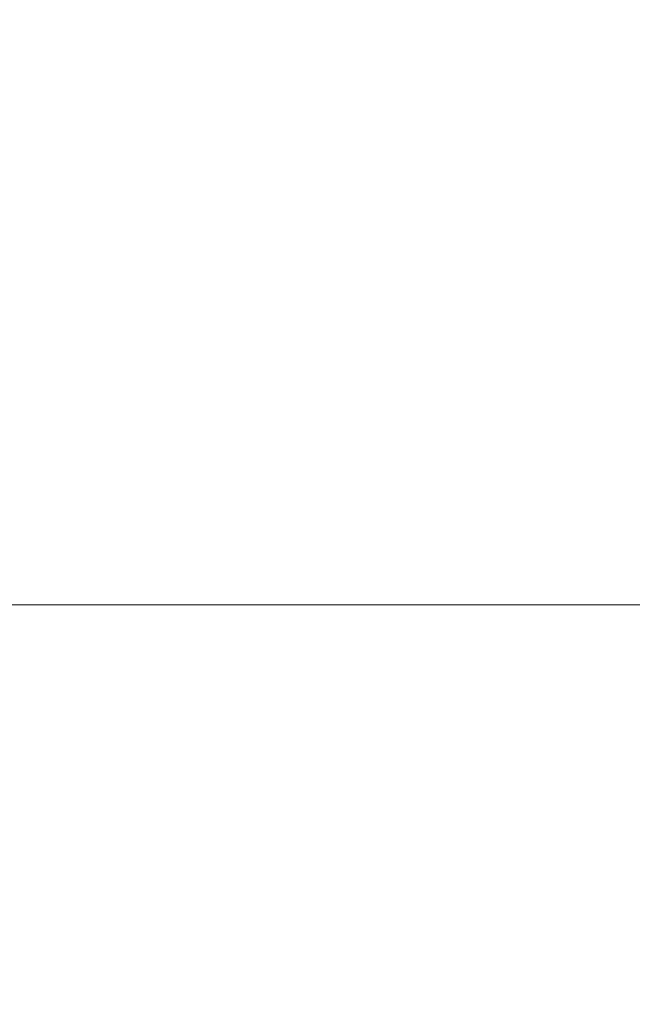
# Model space of a CAD drawing. Header units: centimetres. Extents: x -25.9 to 27.4, y -21.7 to -19.9.
# Tile 144 of 202: x 9.5607 to 9.5836, y -19.9749 to -19.9382. Entities that reach past the tile are written whole.
import ezdxf

# ---------------------------------------------------------------- set-up
doc = ezdxf.new("R2010")
doc.units = ezdxf.units.CM
doc.header["$LTSCALE"] = 2.54
doc.layers.add('Lucido design-1', color=7, linetype='Continuous')

# ---------------------------------------------------------------- blocks, each defined once
blk = doc.blocks.new('Gruppo-5-1')
at = {"color": 7, "linetype": 'Continuous', "lineweight": 9}
for points, invisible_edges in [([(-25.787481, -19.934836, 876.418166), (-25.787481, -19.938359, 876.419001), (27.312519, -19.938359, 876.419001), (27.312519, -19.934836, 876.418166)], 10), ([(9.566404, -19.936749, 875.635751), (9.567432, -19.934813, 875.635751), (9.570497, -19.936525, 875.63373), (9.569539, -19.93833, 875.63373)], 15), ([(9.570497, -19.936525, 875.63373), (9.571531, -19.934763, 875.63373), (9.574585, -19.936643, 875.631854), (9.573627, -19.938274, 875.631854)], 15), ([(9.562334, -19.937315, 875.637916), (9.563342, -19.935206, 875.637916), (9.566404, -19.936749, 875.635751), (9.565459, -19.938728, 875.635751)], 15), ([(9.574585, -19.936643, 875.631854), (9.57561, -19.935054, 875.631854), (9.578638, -19.9371, 875.630127), (9.577697, -19.938559, 875.630127)], 15), ([(9.578638, -19.9371, 875.630127), (9.57964, -19.935683, 875.630127), (9.582629, -19.937894, 875.628551), (9.581718, -19.939182, 875.628551)], 15), ([(9.558316, -19.938219, 875.640219), (9.559289, -19.935939, 875.640219), (9.562334, -19.937315, 875.637916), (9.561416, -19.939465, 875.637916)], 15), ([(9.565459, -19.938728, 875.635751), (9.566404, -19.936749, 875.635751), (9.569539, -19.93833, 875.63373), (9.568658, -19.940174, 875.63373)], 15), ([(9.569539, -19.93833, 875.63373), (9.570497, -19.936525, 875.63373), (9.573627, -19.938274, 875.631854), (9.57274, -19.939944, 875.631854)], 15), ([(9.573627, -19.938274, 875.631854), (9.574585, -19.936643, 875.631854), (9.577697, -19.938559, 875.630127), (9.576818, -19.940056, 875.630127)], 15), ([(9.582629, -19.937894, 875.628551), (9.583594, -19.936645, 875.628551), (9.58653, -19.939015, 875.627127), (9.585663, -19.940137, 875.627127)], 15), ([(9.577697, -19.938559, 875.630127), (9.578638, -19.9371, 875.630127), (9.581718, -19.939182, 875.628551), (9.580862, -19.940508, 875.628551)], 15), ([(9.561416, -19.939465, 875.637916), (9.562334, -19.937315, 875.637916), (9.565459, -19.938728, 875.635751), (9.564598, -19.940744, 875.635751)], 15), ([(9.581718, -19.939182, 875.628551), (9.582629, -19.937894, 875.628551), (9.585663, -19.940137, 875.627127), (9.584844, -19.941295, 875.627127)], 15), ([(9.55744, -19.940539, 875.640219), (9.558316, -19.938219, 875.640219), (9.561416, -19.939465, 875.637916), (9.560591, -19.941653, 875.637916)], 15), ([(9.57274, -19.939944, 875.631854), (9.573627, -19.938274, 875.631854), (9.576818, -19.940056, 875.630127), (9.576004, -19.941589, 875.630127)], 15), ([(27.312519, -19.939011, 876.419156), (27.312519, -19.938359, 876.419001), (-25.787481, -19.938359, 876.419001), (-25.787481, -19.939011, 876.419156)], 10), ([(9.568658, -19.940174, 875.63373), (9.569539, -19.93833, 875.63373), (9.57274, -19.939944, 875.631854), (9.571925, -19.94165, 875.631854)], 15), ([(9.576818, -19.940056, 875.630127), (9.577697, -19.938559, 875.630127), (9.580862, -19.940508, 875.628551), (9.580063, -19.941869, 875.628551)], 15), ([(9.564598, -19.940744, 875.635751), (9.565459, -19.938728, 875.635751), (9.568658, -19.940174, 875.63373), (9.567856, -19.942053, 875.63373)], 15), ([(-25.787481, -19.939011, 876.419156), (-25.787481, -19.942637, 876.419853), (27.312519, -19.942637, 876.419853), (27.312519, -19.939011, 876.419156)], 10), ([(9.580862, -19.940508, 875.628551), (9.581718, -19.939182, 875.628551), (9.584844, -19.941295, 875.627127), (9.584075, -19.942486, 875.627127)], 15), ([(9.560591, -19.941653, 875.637916), (9.561416, -19.939465, 875.637916), (9.564598, -19.940744, 875.635751), (9.563824, -19.942795, 875.635751)], 15), ([(9.571925, -19.94165, 875.631854), (9.57274, -19.939944, 875.631854), (9.576004, -19.941589, 875.630127), (9.575255, -19.943156, 875.630127)], 15), ([(9.576004, -19.941589, 875.630127), (9.576818, -19.940056, 875.630127), (9.580063, -19.941869, 875.628551), (9.579323, -19.943263, 875.628551)], 15), ([(9.567856, -19.942053, 875.63373), (9.568658, -19.940174, 875.63373), (9.571925, -19.94165, 875.631854), (9.571183, -19.94339, 875.631854)], 15), ([(9.563824, -19.942795, 875.635751), (9.564598, -19.940744, 875.635751), (9.567856, -19.942053, 875.63373), (9.567134, -19.943965, 875.63373)], 15), ([(9.580063, -19.941869, 875.628551), (9.580862, -19.940508, 875.628551), (9.584075, -19.942486, 875.627127), (9.583357, -19.943709, 875.627127)], 15), ([(9.559859, -19.943873, 875.637916), (9.560591, -19.941653, 875.637916), (9.563824, -19.942795, 875.635751), (9.563138, -19.944877, 875.635751)], 15), ([(9.571183, -19.94339, 875.631854), (9.571925, -19.94165, 875.631854), (9.575255, -19.943156, 875.630127), (9.574574, -19.944752, 875.630127)], 15), ([(9.575255, -19.943156, 875.630127), (9.576004, -19.941589, 875.630127), (9.579323, -19.943263, 875.628551), (9.578642, -19.944687, 875.628551)], 15), ([(9.579323, -19.943263, 875.628551), (9.580063, -19.941869, 875.628551), (9.583357, -19.943709, 875.627127), (9.582692, -19.944962, 875.627127)], 15), ([(9.567134, -19.943965, 875.63373), (9.567856, -19.942053, 875.63373), (9.571183, -19.94339, 875.631854), (9.570515, -19.945159, 875.631854)], 15), ([(27.312519, -19.943232, 876.419968), (27.312519, -19.942637, 876.419853), (-25.787481, -19.942637, 876.419853), (-25.787481, -19.943232, 876.419968)], 10), ([(9.583357, -19.943709, 875.627127), (9.584075, -19.942486, 875.627127), (9.587331, -19.944491, 875.625858), (9.586695, -19.945574, 875.625858)], 15), ([(9.563138, -19.944877, 875.635751), (9.563824, -19.942795, 875.635751), (9.567134, -19.943965, 875.63373), (9.566495, -19.945905, 875.63373)], 15), ([(-25.787481, -19.943232, 876.419968), (-25.787481, -19.946949, 876.420518), (27.312519, -19.946949, 876.420518), (27.312519, -19.943232, 876.419968)], 10), ([(9.570515, -19.945159, 875.631854), (9.571183, -19.94339, 875.631854), (9.574574, -19.944752, 875.630127), (9.573961, -19.946377, 875.630127)], 15), ([(9.574574, -19.944752, 875.630127), (9.575255, -19.943156, 875.630127), (9.578642, -19.944687, 875.628551), (9.578023, -19.946138, 875.628551)], 15), ([(9.578642, -19.944687, 875.628551), (9.579323, -19.943263, 875.628551), (9.582692, -19.944962, 875.627127), (9.582081, -19.946241, 875.627127)], 15), ([(9.582692, -19.944962, 875.627127), (9.583357, -19.943709, 875.627127), (9.586695, -19.945574, 875.625858), (9.586106, -19.946683, 875.625858)], 15), ([(9.559222, -19.946123, 875.637916), (9.559859, -19.943873, 875.637916), (9.563138, -19.944877, 875.635751), (9.562541, -19.946987, 875.635751)], 15), ([(9.566495, -19.945905, 875.63373), (9.567134, -19.943965, 875.63373), (9.570515, -19.945159, 875.631854), (9.569923, -19.946955, 875.631854)], 15), ([(9.562541, -19.946987, 875.635751), (9.563138, -19.944877, 875.635751), (9.566495, -19.945905, 875.63373), (9.565938, -19.947871, 875.63373)], 15), ([(9.573961, -19.946377, 875.630127), (9.574574, -19.944752, 875.630127), (9.578023, -19.946138, 875.628551), (9.577466, -19.947615, 875.628551)], 15), ([(9.578023, -19.946138, 875.628551), (9.578642, -19.944687, 875.628551), (9.582081, -19.946241, 875.627127), (9.581524, -19.947545, 875.627127)], 15), ([(9.569923, -19.946955, 875.631854), (9.570515, -19.945159, 875.631854), (9.573961, -19.946377, 875.630127), (9.573417, -19.948025, 875.630127)], 15), ([(9.582081, -19.946241, 875.627127), (9.582692, -19.944962, 875.627127), (9.586106, -19.946683, 875.625858), (9.585565, -19.947816, 875.625858)], 15), ([(9.565938, -19.947871, 875.63373), (9.566495, -19.945905, 875.63373), (9.569923, -19.946955, 875.631854), (9.569408, -19.948775, 875.631854)], 15), ([(9.558681, -19.948397, 875.637916), (9.559222, -19.946123, 875.637916), (9.562541, -19.946987, 875.635751), (9.562033, -19.94912, 875.635751)], 15), ([(9.577466, -19.947615, 875.628551), (9.578023, -19.946138, 875.628551), (9.581524, -19.947545, 875.627127), (9.581024, -19.948872, 875.627127)], 15), ([(9.581524, -19.947545, 875.627127), (9.582081, -19.946241, 875.627127), (9.585565, -19.947816, 875.625858), (9.585072, -19.948971, 875.625858)], 15), ([(9.573417, -19.948025, 875.630127), (9.573961, -19.946377, 875.630127), (9.577466, -19.947615, 875.628551), (9.576972, -19.949114, 875.628551)], 15), ([(27.312519, -19.947491, 876.420598), (27.312519, -19.946949, 876.420518), (-25.787481, -19.946949, 876.420518), (-25.787481, -19.947491, 876.420598)], 10), ([(9.562033, -19.94912, 875.635751), (9.562541, -19.946987, 875.635751), (9.565938, -19.947871, 875.63373), (9.565465, -19.949859, 875.63373)], 15), ([(9.569408, -19.948775, 875.631854), (9.569923, -19.946955, 875.631854), (9.573417, -19.948025, 875.630127), (9.572945, -19.949696, 875.630127)], 15), ([(-25.787481, -19.947491, 876.420598), (-25.787481, -19.951285, 876.420993), (27.312519, -19.951285, 876.420993), (27.312519, -19.947491, 876.420598)], 10), ([(9.576972, -19.949114, 875.628551), (9.577466, -19.947615, 875.628551), (9.581024, -19.948872, 875.627127), (9.58058, -19.950219, 875.627127)], 15), ([(9.581024, -19.948872, 875.627127), (9.581524, -19.947545, 875.627127), (9.585072, -19.948971, 875.625858), (9.584628, -19.950146, 875.625858)], 15), ([(9.565465, -19.949859, 875.63373), (9.565938, -19.947871, 875.63373), (9.569408, -19.948775, 875.631854), (9.56897, -19.950615, 875.631854)], 15), ([(9.572945, -19.949696, 875.630127), (9.573417, -19.948025, 875.630127), (9.576972, -19.949114, 875.628551), (9.576542, -19.950632, 875.628551)], 15), ([(9.558237, -19.950692, 875.637916), (9.558681, -19.948397, 875.637916), (9.562033, -19.94912, 875.635751), (9.561617, -19.951272, 875.635751)], 15), ([(9.56897, -19.950615, 875.631854), (9.569408, -19.948775, 875.631854), (9.572945, -19.949696, 875.630127), (9.572543, -19.951385, 875.630127)], 15), ([(9.58058, -19.950219, 875.627127), (9.581024, -19.948872, 875.627127), (9.584628, -19.950146, 875.625858), (9.584235, -19.951338, 875.625858)], 15), ([(9.561617, -19.951272, 875.635751), (9.562033, -19.94912, 875.635751), (9.565465, -19.949859, 875.63373), (9.565077, -19.951865, 875.63373)], 15), ([(9.576542, -19.950632, 875.628551), (9.576972, -19.949114, 875.628551), (9.58058, -19.950219, 875.627127), (9.580193, -19.951583, 875.627127)], 15), ([(9.565077, -19.951865, 875.63373), (9.565465, -19.949859, 875.63373), (9.56897, -19.950615, 875.631854), (9.568611, -19.952471, 875.631854)], 15), ([(9.572543, -19.951385, 875.630127), (9.572945, -19.949696, 875.630127), (9.576542, -19.950632, 875.628551), (9.576177, -19.952168, 875.628551)], 15), ([(9.580193, -19.951583, 875.627127), (9.58058, -19.950219, 875.627127), (9.584235, -19.951338, 875.625858), (9.583893, -19.952546, 875.625858)], 15), ([(9.557891, -19.953005, 875.637916), (9.558237, -19.950692, 875.637916), (9.561617, -19.951272, 875.635751), (9.561293, -19.95344, 875.635751)], 15), ([(9.568611, -19.952471, 875.631854), (9.56897, -19.950615, 875.631854), (9.572543, -19.951385, 875.630127), (9.572213, -19.953089, 875.630127)], 15), ([(9.576177, -19.952168, 875.628551), (9.576542, -19.950632, 875.628551), (9.580193, -19.951583, 875.627127), (9.579865, -19.952963, 875.627127)], 15), ([(27.312519, -19.951781, 876.421045), (27.312519, -19.951285, 876.420993), (-25.787481, -19.951285, 876.420993), (-25.787481, -19.951781, 876.421045)], 10), ([(9.561293, -19.95344, 875.635751), (9.561617, -19.951272, 875.635751), (9.565077, -19.951865, 875.63373), (9.564775, -19.953886, 875.63373)], 15), ([(9.572213, -19.953089, 875.630127), (9.572543, -19.951385, 875.630127), (9.576177, -19.952168, 875.628551), (9.575877, -19.953717, 875.628551)], 15), ([(-25.787481, -19.951781, 876.421045), (-25.787481, -19.955639, 876.42128), (27.312519, -19.955639, 876.42128), (27.312519, -19.951781, 876.421045)], 10), ([(9.579865, -19.952963, 875.627127), (9.580193, -19.951583, 875.627127), (9.583893, -19.952546, 875.625858), (9.583603, -19.953768, 875.625858)], 15), ([(9.564775, -19.953886, 875.63373), (9.565077, -19.951865, 875.63373), (9.568611, -19.952471, 875.631854), (9.568331, -19.954342, 875.631854)], 15), ([(9.575877, -19.953717, 875.628551), (9.576177, -19.952168, 875.628551), (9.579865, -19.952963, 875.627127), (9.579596, -19.954355, 875.627127)], 15), ([(9.568331, -19.954342, 875.631854), (9.568611, -19.952471, 875.631854), (9.572213, -19.953089, 875.630127), (9.571956, -19.954806, 875.630127)], 15), ([(9.557643, -19.955329, 875.637916), (9.557891, -19.953005, 875.637916), (9.561293, -19.95344, 875.635751), (9.56106, -19.95562, 875.635751)], 15), ([(9.571956, -19.954806, 875.630127), (9.572213, -19.953089, 875.630127), (9.575877, -19.953717, 875.628551), (9.575643, -19.955278, 875.628551)], 15), ([(9.579596, -19.954355, 875.627127), (9.579865, -19.952963, 875.627127), (9.583603, -19.953768, 875.625858), (9.583364, -19.955001, 875.625858)], 15), ([(9.56106, -19.95562, 875.635751), (9.561293, -19.95344, 875.635751), (9.564775, -19.953886, 875.63373), (9.564558, -19.955918, 875.63373)], 15), ([(9.564558, -19.955918, 875.63373), (9.564775, -19.953886, 875.63373), (9.568331, -19.954342, 875.631854), (9.568131, -19.956222, 875.631854)], 15), ([(9.575643, -19.955278, 875.628551), (9.575877, -19.953717, 875.628551), (9.579596, -19.954355, 875.627127), (9.579386, -19.955757, 875.627127)], 15), ([(9.583364, -19.955001, 875.625858), (9.583603, -19.953768, 875.625858), (9.587383, -19.954583, 875.624746), (9.587175, -19.955654, 875.624746)], 15), ([(9.568131, -19.956222, 875.631854), (9.568331, -19.954342, 875.631854), (9.571956, -19.954806, 875.630127), (9.571772, -19.956532, 875.630127)], 15), ([(9.579386, -19.955757, 875.627127), (9.579596, -19.954355, 875.627127), (9.583364, -19.955001, 875.625858), (9.583178, -19.956243, 875.625858)], 15), ([(9.571772, -19.956532, 875.630127), (9.571956, -19.954806, 875.630127), (9.575643, -19.955278, 875.628551), (9.575476, -19.956847, 875.628551)], 15), ([(9.583178, -19.956243, 875.625858), (9.583364, -19.955001, 875.625858), (9.587175, -19.955654, 875.624746), (9.587014, -19.956734, 875.624746)], 15), ([(9.557495, -19.957663, 875.637916), (9.557643, -19.955329, 875.637916), (9.56106, -19.95562, 875.635751), (9.560921, -19.957808, 875.635751)], 15), ([(9.575476, -19.956847, 875.628551), (9.575643, -19.955278, 875.628551), (9.579386, -19.955757, 875.627127), (9.579236, -19.957167, 875.627127)], 15), ([(27.312519, -19.956084, 876.421307), (27.312519, -19.955639, 876.42128), (-25.787481, -19.955639, 876.42128), (-25.787481, -19.956084, 876.421307)], 10), ([(9.560921, -19.957808, 875.635751), (9.56106, -19.95562, 875.635751), (9.564558, -19.955918, 875.63373), (9.564428, -19.957957, 875.63373)], 15), ([(9.579236, -19.957167, 875.627127), (9.579386, -19.955757, 875.627127), (9.583178, -19.956243, 875.625858), (9.583045, -19.957491, 875.625858)], 15), ([(-25.787481, -19.956084, 876.421307), (-25.787481, -19.96, 876.421383), (27.312519, -19.96, 876.421383), (27.312519, -19.956084, 876.421307)], 8), ([(9.564428, -19.957957, 875.63373), (9.564558, -19.955918, 875.63373), (9.568131, -19.956222, 875.631854), (9.568011, -19.958109, 875.631854)], 15), ([(9.568011, -19.958109, 875.631854), (9.568131, -19.956222, 875.631854), (9.571772, -19.956532, 875.630127), (9.571662, -19.958264, 875.630127)], 15), ([(9.583045, -19.957491, 875.625858), (9.583178, -19.956243, 875.625858), (9.587014, -19.956734, 875.624746), (9.586898, -19.957819, 875.624746)], 15), ([(9.571662, -19.958264, 875.630127), (9.571772, -19.956532, 875.630127), (9.575476, -19.956847, 875.628551), (9.575376, -19.958422, 875.628551)], 15), ([(9.575376, -19.958422, 875.628551), (9.575476, -19.956847, 875.628551), (9.579236, -19.957167, 875.627127), (9.579146, -19.958582, 875.627127)], 15), ([(9.579146, -19.958582, 875.627127), (9.579236, -19.957167, 875.627127), (9.583045, -19.957491, 875.625858), (9.582965, -19.958745, 875.625858)], 15), ([(9.557445, -19.96, 875.637916), (9.557495, -19.957663, 875.637916), (9.560921, -19.957808, 875.635751), (9.560874, -19.96, 875.635751)], 7), ([(9.582965, -19.958745, 875.625858), (9.583045, -19.957491, 875.625858), (9.586898, -19.957819, 875.624746), (9.586829, -19.958909, 875.624746)], 15), ([(9.560874, -19.96, 875.635751), (9.560921, -19.957808, 875.635751), (9.564428, -19.957957, 875.63373), (9.564385, -19.96, 875.63373)], 7), ([(9.564385, -19.96, 875.63373), (9.564428, -19.957957, 875.63373), (9.568011, -19.958109, 875.631854), (9.56797, -19.96, 875.631854)], 7), ([(9.56797, -19.96, 875.631854), (9.568011, -19.958109, 875.631854), (9.571662, -19.958264, 875.630127), (9.571625, -19.96, 875.630127)], 7), ([(9.571625, -19.96, 875.630127), (9.571662, -19.958264, 875.630127), (9.575376, -19.958422, 875.628551), (9.575342, -19.96, 875.628551)], 7), ([(9.575342, -19.96, 875.628551), (9.575376, -19.958422, 875.628551), (9.579146, -19.958582, 875.627127), (9.579116, -19.96, 875.627127)], 7), ([(9.579116, -19.96, 875.627127), (9.579146, -19.958582, 875.627127), (9.582965, -19.958745, 875.625858), (9.582939, -19.96, 875.625858)], 7), ([(9.582939, -19.96, 875.625858), (9.582965, -19.958745, 875.625858), (9.586829, -19.958909, 875.624746), (9.586805, -19.96, 875.624746)], 7), ([(9.557445, -19.96, 875.637916), (9.560874, -19.96, 875.635751), (9.560879, -21.16, 875.635758), (9.557783, -21.16, 875.637694)], 10), ([(9.560874, -19.96, 875.635751), (9.564385, -19.96, 875.63373), (9.564389, -21.16, 875.633738), (9.561258, -21.16, 875.635521)], 10), ([(9.561258, -21.16, 875.635521), (9.560879, -21.16, 875.635758), (9.560874, -19.96, 875.635751)], 10), ([(9.564385, -19.96, 875.63373), (9.56797, -19.96, 875.631854), (9.567975, -21.16, 875.631863), (9.564822, -21.16, 875.633491)], 10), ([(9.564822, -21.16, 875.633491), (9.564389, -21.16, 875.633738), (9.564385, -19.96, 875.63373)], 10), ([(9.56847, -21.16, 875.631608), (9.56797, -19.96, 875.631854), (9.571625, -19.96, 875.630127)], 9), ([(9.56847, -21.16, 875.631608), (9.567975, -21.16, 875.631863), (9.56797, -19.96, 875.631854)], 10), ([(9.571625, -19.96, 875.630127), (9.57163, -21.16, 875.630137), (9.56847, -21.16, 875.631608)], 9), ([(9.572195, -21.16, 875.629874), (9.571625, -19.96, 875.630127), (9.575342, -19.96, 875.628551)], 9), ([(9.572195, -21.16, 875.629874), (9.57163, -21.16, 875.630137), (9.571625, -19.96, 875.630127)], 10), ([(9.575342, -19.96, 875.628551), (9.575347, -21.16, 875.628562), (9.572195, -21.16, 875.629874)], 9), ([(9.575992, -21.16, 875.628293), (9.575342, -19.96, 875.628551), (9.579116, -19.96, 875.627127)], 9), ([(9.575992, -21.16, 875.628293), (9.575347, -21.16, 875.628562), (9.575342, -19.96, 875.628551)], 10), ([(9.579116, -19.96, 875.627127), (9.57912, -21.16, 875.62714), (9.575992, -21.16, 875.628293)], 9), ([(9.579854, -21.16, 875.626869), (9.579116, -19.96, 875.627127), (9.582939, -19.96, 875.625858)], 9), ([(9.579854, -21.16, 875.626869), (9.57912, -21.16, 875.62714), (9.579116, -19.96, 875.627127)], 10), ([(9.582939, -19.96, 875.625858), (9.582943, -21.16, 875.625872), (9.579854, -21.16, 875.626869)], 9), ([(9.583774, -21.16, 875.625604), (9.582939, -19.96, 875.625858), (9.586805, -19.96, 875.624746)], 9), ([(9.583774, -21.16, 875.625604), (9.582943, -21.16, 875.625872), (9.582939, -19.96, 875.625858)], 10)]:
    blk.add_3dface(points, dxfattribs=dict(at, invisible_edges=invisible_edges))
blk.add_3dface([(-25.787481, -19.96, 876.421383), (-25.787481, -21.56, 876.421383), (27.312519, -21.56, 876.421383), (27.312519, -19.96, 876.421383)], dxfattribs=at)

msp = doc.modelspace()

# ---------------------------------------------------------------- block references
at = {"layer": 'Lucido design-1', "color": 7}
msp.add_blockref('Gruppo-5-1', (0, 0), dxfattribs=at)

doc.saveas('drawing.dxf')
